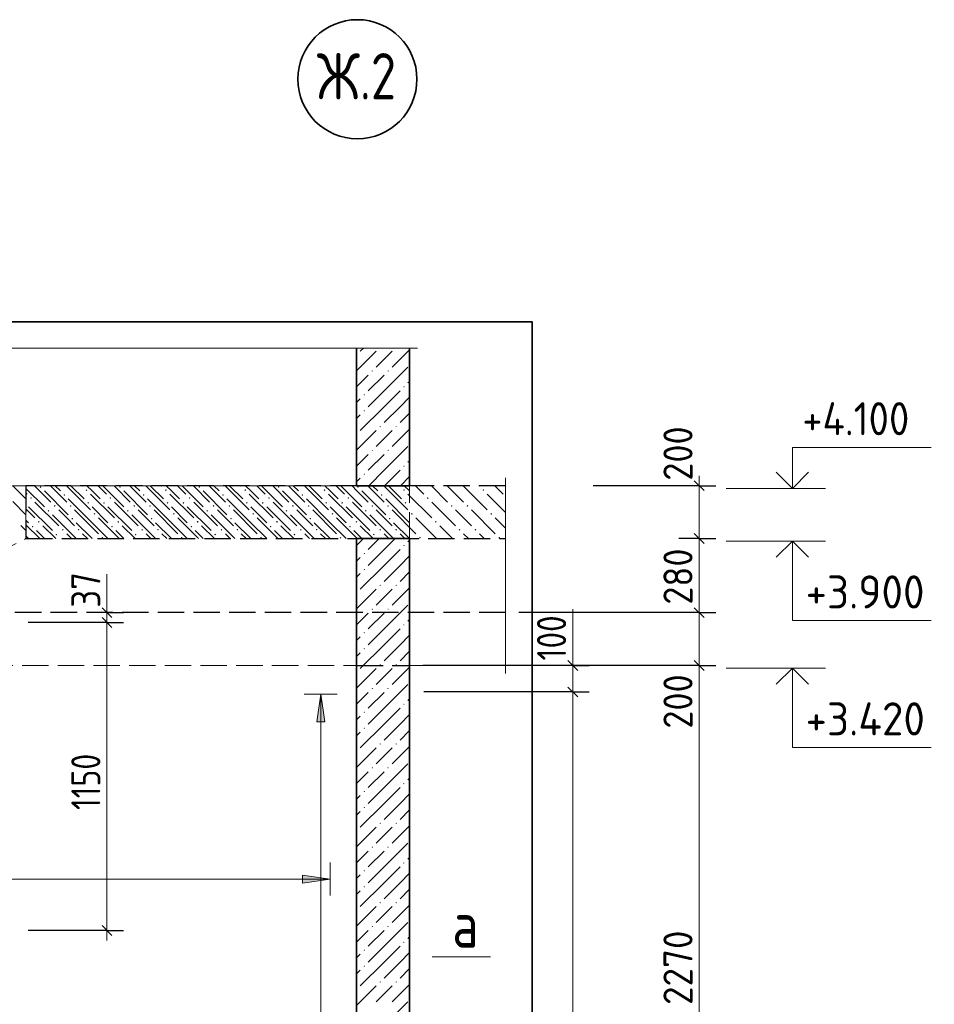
# Model space of a CAD drawing. Header units: millimetres. Extents: x 0 to 50400, y 0 to 35640.
# Tile 5 of 21: x 18783 to 27081, y 10316 to 19252. Entities that reach past the tile are written whole.
import ezdxf

# ---------------------------------------------------------------- set-up
doc = ezdxf.new("R2010")
doc.units = ezdxf.units.MM
doc.linetypes.add('______2', pattern=[324, 240, -84])
doc.linetypes.add('______5', pattern=[1320, 960, -120, 120, -120])
for name, color, linetype, lineweight in [('Standard', 7, 'Continuous', 25), ('Высотные отметки', 7, 'Continuous', 25), ('ЖБ Лестница', 52, 'Continuous', 25), ('ЖБ Перекрытие верхний уровень', 7, 'Continuous', 35), ('ЖБ Стена верхний уровень', 7, 'Continuous', 35), ('Общий02', 7, 'Continuous', 18), ('Позиционная метка линия выноска', 7, 'Continuous', 13), ('Размерная линия_ общее', 7, 'Continuous', 13), ('Сечения символ', 7, 'Continuous', 25)]:
    doc.layers.add(name, color=color, linetype=linetype, lineweight=lineweight)
doc.layers.add('Оси', color=7, linetype='______5', true_color=0x656565)
doc.layers.add('Размерная выноска', color=7, linetype='Continuous')
doc.styles.add('ISOCPEUR', font='txt')

msp = doc.modelspace()

# ---------------------------------------------------------------- hatches: boundary and pattern name
at = {"layer": 'ЖБ Лестница', "linetype": 'Continuous', "lineweight": 18, "transparency": 33554687}
for points in [[(18963.9, 15010.8), (18971.7, 15018.6), (18979.5, 15010.8), (18971.7, 15003)], [(19683.9, 15010.8), (19691.7, 15018.6), (19699.5, 15010.8), (19691.7, 15003)], [(20403.9, 15010.8), (20411.7, 15018.6), (20419.5, 15010.8), (20411.7, 15003)], [(21123.9, 15010.8), (21131.7, 15018.6), (21139.5, 15010.8), (21131.7, 15003)], [(21843.9, 15010.8), (21851.7, 15018.6), (21859.5, 15010.8), (21851.7, 15003)], [(19179.9, 14938.8), (19187.7, 14946.6), (19195.5, 14938.8), (19187.7, 14931)], [(19899.9, 14938.8), (19907.7, 14946.6), (19915.5, 14938.8), (19907.7, 14931)], [(20619.9, 14938.8), (20627.7, 14946.6), (20635.5, 14938.8), (20627.7, 14931)], [(21339.9, 14938.8), (21347.7, 14946.6), (21355.5, 14938.8), (21347.7, 14931)], [(22059.9, 14938.8), (22067.7, 14946.6), (22075.5, 14938.8), (22067.7, 14931)], [(19395.9, 14866.8), (19403.7, 14874.6), (19411.5, 14866.8), (19403.7, 14859)], [(19539.9, 14866.8), (19547.7, 14874.6), (19555.5, 14866.8), (19547.7, 14859)], [(20115.9, 14866.8), (20123.7, 14874.6), (20131.5, 14866.8), (20123.7, 14859)], [(20259.9, 14866.8), (20267.7, 14874.6), (20275.5, 14866.8), (20267.7, 14859)], [(20835.9, 14866.8), (20843.7, 14874.6), (20851.5, 14866.8), (20843.7, 14859)], [(20979.9, 14866.8), (20987.7, 14874.6), (20995.5, 14866.8), (20987.7, 14859)], [(21555.9, 14866.8), (21563.7, 14874.6), (21571.5, 14866.8), (21563.7, 14859)], [(21699.9, 14866.8), (21707.7, 14874.6), (21715.5, 14866.8), (21707.7, 14859)], [(22275.9, 14866.8), (22283.7, 14874.6), (22291.5, 14866.8), (22283.7, 14859)], [(19035.9, 14794.8), (19043.7, 14802.6), (19051.5, 14794.8), (19043.7, 14787)], [(19755.9, 14794.8), (19763.7, 14802.6), (19771.5, 14794.8), (19763.7, 14787)], [(20475.9, 14794.8), (20483.7, 14802.6), (20491.5, 14794.8), (20483.7, 14787)], [(21195.9, 14794.8), (21203.7, 14802.6), (21211.5, 14794.8), (21203.7, 14787)], [(21915.9, 14794.8), (21923.7, 14802.6), (21931.5, 14794.8), (21923.7, 14787)], [(18891.9, 14650.8), (18899.7, 14658.6), (18907.5, 14650.8), (18899.7, 14643)], [(19251.9, 14722.8), (19259.7, 14730.6), (19267.5, 14722.8), (19259.7, 14715)], [(19611.9, 14650.8), (19619.7, 14658.6), (19627.5, 14650.8), (19619.7, 14643)], [(19971.9, 14722.8), (19979.7, 14730.6), (19987.5, 14722.8), (19979.7, 14715)], [(20331.9, 14650.8), (20339.7, 14658.6), (20347.5, 14650.8), (20339.7, 14643)], [(20691.9, 14722.8), (20699.7, 14730.6), (20707.5, 14722.8), (20699.7, 14715)], [(21051.9, 14650.8), (21059.7, 14658.6), (21067.5, 14650.8), (21059.7, 14643)], [(21411.9, 14722.8), (21419.7, 14730.6), (21427.5, 14722.8), (21419.7, 14715)], [(21771.9, 14650.8), (21779.7, 14658.6), (21787.5, 14650.8), (21779.7, 14643)], [(22131.9, 14722.8), (22139.7, 14730.6), (22147.5, 14722.8), (22139.7, 14715)], [(19107.9, 14578.8), (19115.7, 14586.6), (19123.5, 14578.8), (19115.7, 14571)], [(19827.9, 14578.8), (19835.7, 14586.6), (19843.5, 14578.8), (19835.7, 14571)], [(20547.9, 14578.8), (20555.7, 14586.6), (20563.5, 14578.8), (20555.7, 14571)], [(21267.9, 14578.8), (21275.7, 14586.6), (21283.5, 14578.8), (21275.7, 14571)], [(21987.9, 14578.8), (21995.7, 14586.6), (22003.5, 14578.8), (21995.7, 14571)]]:
    msp.add_hatch(color=7, dxfattribs=at).paths.add_polyline_path(points, flags=16)
at = {"layer": 'ЖБ Перекрытие верхний уровень', "linetype": 'Continuous', "lineweight": 18, "transparency": 33554687}
for points in [[(19381.6, 14982.8), (19389.4, 14990.6), (19397.2, 14982.8), (19389.4, 14975)], [(20101.6, 14982.8), (20109.4, 14990.6), (20117.2, 14982.8), (20109.4, 14975)], [(20821.6, 14982.8), (20829.4, 14990.6), (20837.2, 14982.8), (20829.4, 14975)], [(21541.6, 14982.8), (21549.4, 14990.6), (21557.2, 14982.8), (21549.4, 14975)], [(22261.6, 14982.8), (22269.4, 14990.6), (22277.2, 14982.8), (22269.4, 14975)], [(22981.6, 14982.8), (22989.4, 14990.6), (22997.2, 14982.8), (22989.4, 14975)], [(18877.6, 14910.8), (18885.4, 14918.6), (18893.2, 14910.8), (18885.4, 14903)], [(19093.6, 14838.8), (19101.4, 14846.6), (19109.2, 14838.8), (19101.4, 14831)], [(19237.6, 14838.8), (19245.4, 14846.6), (19253.2, 14838.8), (19245.4, 14831)], [(19597.6, 14910.8), (19605.4, 14918.6), (19613.2, 14910.8), (19605.4, 14903)], [(19813.6, 14838.8), (19821.4, 14846.6), (19829.2, 14838.8), (19821.4, 14831)], [(19957.6, 14838.8), (19965.4, 14846.6), (19973.2, 14838.8), (19965.4, 14831)], [(20317.6, 14910.8), (20325.4, 14918.6), (20333.2, 14910.8), (20325.4, 14903)], [(20533.6, 14838.8), (20541.4, 14846.6), (20549.2, 14838.8), (20541.4, 14831)], [(20677.6, 14838.8), (20685.4, 14846.6), (20693.2, 14838.8), (20685.4, 14831)], [(21037.6, 14910.8), (21045.4, 14918.6), (21053.2, 14910.8), (21045.4, 14903)], [(21253.6, 14838.8), (21261.4, 14846.6), (21269.2, 14838.8), (21261.4, 14831)], [(21397.6, 14838.8), (21405.4, 14846.6), (21413.2, 14838.8), (21405.4, 14831)], [(21757.6, 14910.8), (21765.4, 14918.6), (21773.2, 14910.8), (21765.4, 14903)], [(21973.6, 14838.8), (21981.4, 14846.6), (21989.2, 14838.8), (21981.4, 14831)], [(22117.6, 14838.8), (22125.4, 14846.6), (22133.2, 14838.8), (22125.4, 14831)], [(22477.6, 14910.8), (22485.4, 14918.6), (22493.2, 14910.8), (22485.4, 14903)], [(22693.6, 14838.8), (22701.4, 14846.6), (22709.2, 14838.8), (22701.4, 14831)], [(22837.6, 14838.8), (22845.4, 14846.6), (22853.2, 14838.8), (22845.4, 14831)], [(19453.6, 14766.8), (19461.4, 14774.6), (19469.2, 14766.8), (19461.4, 14759)], [(20173.6, 14766.8), (20181.4, 14774.6), (20189.2, 14766.8), (20181.4, 14759)], [(20893.6, 14766.8), (20901.4, 14774.6), (20909.2, 14766.8), (20901.4, 14759)], [(21613.6, 14766.8), (21621.4, 14774.6), (21629.2, 14766.8), (21621.4, 14759)], [(22333.6, 14766.8), (22341.4, 14774.6), (22349.2, 14766.8), (22341.4, 14759)], [(23053.6, 14766.8), (23061.4, 14774.6), (23069.2, 14766.8), (23061.4, 14759)], [(18949.6, 14694.8), (18957.4, 14702.6), (18965.2, 14694.8), (18957.4, 14687)], [(19669.6, 14694.8), (19677.4, 14702.6), (19685.2, 14694.8), (19677.4, 14687)], [(20389.6, 14694.8), (20397.4, 14702.6), (20405.2, 14694.8), (20397.4, 14687)], [(21109.6, 14694.8), (21117.4, 14702.6), (21125.2, 14694.8), (21117.4, 14687)], [(21829.6, 14694.8), (21837.4, 14702.6), (21839.6, 14700.4), (21839.6, 14689.3), (21837.4, 14687)], [(21839.6, 14700.4), (21845.2, 14694.8), (21839.6, 14689.3)], [(22549.6, 14694.8), (22557.4, 14702.6), (22565.2, 14694.8), (22557.4, 14687)], [(19165.6, 14622.8), (19173.4, 14630.6), (19181.2, 14622.8), (19173.4, 14615)], [(19309.6, 14622.8), (19317.4, 14630.6), (19325.2, 14622.8), (19317.4, 14615)], [(19885.6, 14622.8), (19893.4, 14630.6), (19901.2, 14622.8), (19893.4, 14615)], [(20029.6, 14622.8), (20037.4, 14630.6), (20045.2, 14622.8), (20037.4, 14615)], [(20605.6, 14622.8), (20613.4, 14630.6), (20621.2, 14622.8), (20613.4, 14615)], [(20749.6, 14622.8), (20757.4, 14630.6), (20765.2, 14622.8), (20757.4, 14615)], [(21325.6, 14622.8), (21333.4, 14630.6), (21341.2, 14622.8), (21333.4, 14615)], [(21469.6, 14622.8), (21477.4, 14630.6), (21485.2, 14622.8), (21477.4, 14615)], [(22045.6, 14622.8), (22053.4, 14630.6), (22061.2, 14622.8), (22053.4, 14615)], [(22189.6, 14622.8), (22197.4, 14630.6), (22205.2, 14622.8), (22197.4, 14615)], [(22765.6, 14622.8), (22773.4, 14630.6), (22781.2, 14622.8), (22773.4, 14615)], [(22909.6, 14622.8), (22917.4, 14630.6), (22925.2, 14622.8), (22917.4, 14615)], [(19525.6, 14550.8), (19533.4, 14558.6), (19541.2, 14550.8), (19533.4, 14543)], [(20245.6, 14550.8), (20253.4, 14558.6), (20261.2, 14550.8), (20253.4, 14543)], [(20965.6, 14550.8), (20973.4, 14558.6), (20981.2, 14550.8), (20973.4, 14543)], [(21685.6, 14550.8), (21693.4, 14558.6), (21701.2, 14550.8), (21693.4, 14543)], [(22405.6, 14550.8), (22413.4, 14558.6), (22421.2, 14550.8), (22413.4, 14543)], [(23125.6, 14550.8), (23133.4, 14558.6), (23141.2, 14550.8), (23133.4, 14543)]]:
    msp.add_hatch(color=7, dxfattribs=at).paths.add_polyline_path(points, flags=16)
at = {"layer": 'ЖБ Стена верхний уровень', "linetype": 'Continuous', "lineweight": 18, "transparency": 33554687}
for points in [[(21839.6, 16210.6), (21843.4, 16206.8), (21839.6, 16203.1)], [(21975.4, 16062.8), (21981.4, 16068.8), (21987.4, 16062.8), (21981.4, 16056.8)], [(22119.4, 16062.8), (22125.4, 16068.8), (22131.4, 16062.8), (22125.4, 16056.8)], [(22263.4, 15918.8), (22269.4, 15924.8), (22275.4, 15918.8), (22269.4, 15912.8)], [(21903.4, 15846.8), (21909.4, 15852.8), (21915.4, 15846.8), (21909.4, 15840.8)], [(21903.4, 15702.8), (21909.4, 15708.8), (21915.4, 15702.8), (21909.4, 15696.8)], [(22047.4, 15558.8), (22053.4, 15564.8), (22059.4, 15558.8), (22053.4, 15552.8)], [(22191.4, 15558.8), (22197.4, 15564.8), (22203.4, 15558.8), (22197.4, 15552.8)], [(21839.6, 15490.6), (21843.4, 15486.8), (21839.6, 15483.1)], [(21975.4, 15342.8), (21981.4, 15348.8), (21987.4, 15342.8), (21981.4, 15336.8)], [(22119.4, 15342.8), (22125.4, 15348.8), (22131.4, 15342.8), (22125.4, 15336.8)], [(22263.4, 15198.8), (22269.4, 15204.8), (22275.4, 15198.8), (22269.4, 15192.8)], [(21903.4, 15126.8), (21909.4, 15132.8), (21915.4, 15126.8), (21909.4, 15120.8)], [(22263.4, 14478.8), (22269.4, 14484.8), (22275.4, 14478.8), (22269.4, 14472.8)], [(21903.4, 14406.8), (21909.4, 14412.8), (21915.4, 14406.8), (21909.4, 14400.8)], [(21903.4, 14262.8), (21909.4, 14268.8), (21915.4, 14262.8), (21909.4, 14256.8)], [(22047.4, 14118.8), (22053.4, 14124.8), (22059.4, 14118.8), (22053.4, 14112.8)], [(22191.4, 14118.8), (22197.4, 14124.8), (22203.4, 14118.8), (22197.4, 14112.8)], [(21839.6, 14050.6), (21843.4, 14046.8), (21839.6, 14043.1)], [(21975.4, 13902.8), (21981.4, 13908.8), (21987.4, 13902.8), (21981.4, 13896.8)], [(22119.4, 13902.8), (22125.4, 13908.8), (22131.4, 13902.8), (22125.4, 13896.8)], [(22263.4, 13758.8), (22269.4, 13764.8), (22275.4, 13758.8), (22269.4, 13752.8)], [(21903.4, 13686.8), (21909.4, 13692.8), (21915.4, 13686.8), (21909.4, 13680.8)], [(21903.4, 13542.8), (21909.4, 13548.8), (21915.4, 13542.8), (21909.4, 13536.8)], [(22047.4, 13398.8), (22053.4, 13404.8), (22059.4, 13398.8), (22053.4, 13392.8)], [(22191.4, 13398.8), (22197.4, 13404.8), (22203.4, 13398.8), (22197.4, 13392.8)], [(21839.6, 13330.6), (21843.4, 13326.8), (21839.6, 13323.1)], [(21975.4, 13182.8), (21981.4, 13188.8), (21987.4, 13182.8), (21981.4, 13176.8)], [(22119.4, 13182.8), (22125.4, 13188.8), (22131.4, 13182.8), (22125.4, 13176.8)], [(21903.4, 12966.8), (21909.4, 12972.8), (21915.4, 12966.8), (21909.4, 12960.8)], [(22263.4, 13038.8), (22269.4, 13044.8), (22275.4, 13038.8), (22269.4, 13032.8)], [(21903.4, 12822.8), (21909.4, 12828.8), (21915.4, 12822.8), (21909.4, 12816.8)], [(21839.6, 12610.6), (21843.4, 12606.8), (21839.6, 12603.1)], [(22047.4, 12678.8), (22053.4, 12684.8), (22059.4, 12678.8), (22053.4, 12672.8)], [(22191.4, 12678.8), (22197.4, 12684.8), (22203.4, 12678.8), (22197.4, 12672.8)], [(21975.4, 12462.8), (21981.4, 12468.8), (21987.4, 12462.8), (21981.4, 12456.8)], [(22119.4, 12462.8), (22125.4, 12468.8), (22131.4, 12462.8), (22125.4, 12456.8)], [(21903.4, 12246.8), (21909.4, 12252.8), (21915.4, 12246.8), (21909.4, 12240.8)], [(22263.4, 12318.8), (22269.4, 12324.8), (22275.4, 12318.8), (22269.4, 12312.8)], [(21903.4, 12102.8), (21909.4, 12108.8), (21915.4, 12102.8), (21909.4, 12096.8)], [(21839.6, 11890.6), (21843.4, 11886.8), (21839.6, 11883.1)], [(22047.4, 11958.8), (22053.4, 11964.8), (22059.4, 11958.8), (22053.4, 11952.8)], [(22191.4, 11958.8), (22197.4, 11964.8), (22203.4, 11958.8), (22197.4, 11952.8)], [(21975.4, 11742.8), (21981.4, 11748.8), (21987.4, 11742.8), (21981.4, 11736.8)], [(22119.4, 11742.8), (22125.4, 11748.8), (22131.4, 11742.8), (22125.4, 11736.8)], [(21903.4, 11526.8), (21909.4, 11532.8), (21915.4, 11526.8), (21909.4, 11520.8)], [(22263.4, 11598.8), (22269.4, 11604.8), (22275.4, 11598.8), (22269.4, 11592.8)], [(21903.4, 11382.8), (21909.4, 11388.8), (21915.4, 11382.8), (21909.4, 11376.8)], [(21839.6, 11170.6), (21843.4, 11166.8), (21839.6, 11163.1)], [(22047.4, 11238.8), (22053.4, 11244.8), (22059.4, 11238.8), (22053.4, 11232.8)], [(22191.4, 11238.8), (22197.4, 11244.8), (22203.4, 11238.8), (22197.4, 11232.8)], [(21975.4, 11022.8), (21981.4, 11028.8), (21987.4, 11022.8), (21981.4, 11016.8)], [(22119.4, 11022.8), (22125.4, 11028.8), (22131.4, 11022.8), (22125.4, 11016.8)], [(21903.4, 10806.8), (21909.4, 10812.8), (21915.4, 10806.8), (21909.4, 10800.8)], [(22263.4, 10878.8), (22269.4, 10884.8), (22275.4, 10878.8), (22269.4, 10872.8)], [(21903.4, 10662.8), (21909.4, 10668.8), (21915.4, 10662.8), (21909.4, 10656.8)], [(22047.4, 10518.8), (22053.4, 10524.8), (22059.4, 10518.8), (22053.4, 10512.8)], [(22191.4, 10518.8), (22197.4, 10524.8), (22203.4, 10518.8), (22197.4, 10512.8)], [(21839.6, 10450.6), (21843.4, 10446.8), (21839.6, 10443.1)]]:
    msp.add_hatch(color=7, dxfattribs=at).paths.add_polyline_path(points, flags=16)
at = {"layer": 'Общий02', "linetype": 'Continuous', "lineweight": 13, "transparency": 33554687}
for points in [[(21478.5, 12879.6), (21514.5, 13131.6), (21550.5, 12879.6)], [(21347.7, 11488.3), (21599.6, 11452.3), (21347.7, 11416.3)]]:
    msp.add_hatch(color=7, dxfattribs=at).paths.add_polyline_path(points, flags=16)

# ---------------------------------------------------------------- linework, layer by layer
at = {"layer": 'Standard', "color": 7, "linetype": 'Continuous', "lineweight": 25, "transparency": 33554687}
for p, q in [((23755.6, 13435.8), (23845.6, 13345.8)), ((23755.6, 13195.8), (23845.6, 13105.8))]:
    msp.add_line(p, q, dxfattribs=at)
at = {"layer": 'Standard', "color": 7, "linetype": 'Continuous', "lineweight": 13, "transparency": 33554687}
for p, q in [((23800.6, 13390.8), (23800.6, 13480.8)), ((23800.6, 13150.8), (23800.6, 4990.8))]:
    msp.add_line(p, q, dxfattribs=at)
at = {"layer": 'Standard', "color": 7, "linetype": 'Continuous', "lineweight": -3, "transparency": 33554687}
for p, q in [((23800.6, 13390.8), (23650.6, 13390.8)), ((23800.6, 13390.8), (23950.6, 13390.8)), ((23800.6, 13150.8), (23650.6, 13150.8)), ((23800.6, 13150.8), (23950.6, 13150.8))]:
    msp.add_line(p, q, dxfattribs=at)
at = {"layer": 'Standard', "color": 254, "linetype": 'Continuous', "lineweight": 35, "true_color": 0xc4c4ff, "transparency": 33554687}
msp.add_lwpolyline([(4927.3, 3618.4), (23431.3, 3618.4), (23431.3, 16510.5), (4927.3, 16510.5), (4927.3, 3618.4)], dxfattribs=at)
at = {"layer": 'Standard', "color": 7, "linetype": 'Continuous', "lineweight": -3, "transparency": 33554687}
for points in [[(23800.6, 13390.8), (23780.2, 13390.8), (23780.2, 13390.8), (23780.2, 13390.8), (23780.2, 13390.8), (22439.6, 13390.8)], [(23800.6, 13150.8), (23780.2, 13150.8), (23780.2, 13150.8), (23780.2, 13150.8), (23780.2, 13150.8), (22450.4, 13150.8)]]:
    msp.add_lwpolyline(points, dxfattribs=at)
at = {"layer": 'Standard', "color": 7, "linetype": 'Continuous', "lineweight": 13, "transparency": 33554687}
msp.add_lwpolyline([(23800.6, 13390.8), (23800.6, 13343.1), (23800.6, 13343.1), (23800.6, 13150.8)], dxfattribs=at)
at = {"layer": 'Высотные отметки', "color": 7, "linetype": 'Continuous', "lineweight": 35, "transparency": 33554687}
for p, q in [((25793.3, 14998.8), (25647.9, 15144.2)), ((25793.3, 14998.8), (25647.9, 15144.2)), ((25793.3, 14998.8), (25938.7, 15144.2)), ((25793.3, 14998.8), (25938.7, 15144.2)), ((25793.3, 14518.8), (25647.9, 14373.4)), ((25793.3, 14518.8), (25647.9, 14373.4)), ((25793.3, 14518.8), (25938.7, 14373.4)), ((25793.3, 14518.8), (25938.7, 14373.4)), ((25793.3, 13366.7), (25647.9, 13221.3)), ((25793.3, 13366.7), (25647.9, 13221.3)), ((25793.3, 13366.7), (25938.7, 13221.3)), ((25793.3, 13366.7), (25938.7, 13221.3))]:
    msp.add_line(p, q, dxfattribs=at)
at = {"layer": 'Высотные отметки', "color": 7, "linetype": 'Continuous', "lineweight": 13, "transparency": 33554687}
for p, q in [((25193.3, 14998.8), (26093.3, 14998.8)), ((25193.3, 14998.8), (26093.3, 14998.8)), ((25193.3, 14518.8), (26093.3, 14518.8)), ((25193.3, 14518.8), (26093.3, 14518.8)), ((25193.3, 13366.7), (26093.3, 13366.7)), ((25193.3, 13366.7), (26093.3, 13366.7))]:
    msp.add_line(p, q, dxfattribs=at)
for points in [[(25793.3, 14998.8), (25793.3, 15370.9), (27053.3, 15370.9)], [(25793.3, 14998.8), (25793.3, 15370.9), (27053.3, 15370.9)], [(25793.3, 14518.8), (25793.3, 13798.8), (27053.3, 13798.8)], [(25793.3, 14518.8), (25793.3, 13798.8), (27053.3, 13798.8)], [(25793.3, 13366.7), (25793.3, 12646.7), (27053.3, 12646.7)], [(25793.3, 13366.7), (25793.3, 12646.7), (27053.3, 12646.7)]]:
    msp.add_lwpolyline(points, dxfattribs=at)
at = {"layer": 'ЖБ Лестница', "color": 7, "linetype": '______2', "lineweight": 13, "transparency": 33554687}
for p, q in [((18839.6, 15022.8), (18359.6, 15022.8)), ((18839.6, 15022.8), (18839.6, 14542.8)), ((22319.6, 15022.8), (18839.6, 15022.8)), ((18839.6, 14542.8), (18839.6, 15022.8)), ((22319.6, 14542.8), (22319.6, 15022.8)), ((13319.6, 11782.8), (18839.6, 14542.8)), ((18839.6, 14542.8), (22319.6, 14542.8))]:
    msp.add_line(p, q, dxfattribs=at)
at = {"layer": 'ЖБ Лестница', "color": 9, "linetype": 'Continuous', "lineweight": 18, "true_color": 0xc7c7c7, "transparency": 33554687}
for p, q in [((18719.7, 15022.8), (18839.6, 14902.8)), ((19103.7, 15022.8), (19151.7, 14974.8)), ((19247.7, 15022.8), (19367.7, 14902.8)), ((19439.6, 14974.8), (19391.7, 15022.8)), ((19535.7, 15022.8), (19727.7, 14830.8)), ((19823.7, 15022.8), (19871.7, 14974.8)), ((19967.7, 15022.8), (20087.7, 14902.8)), ((20159.6, 14974.8), (20111.7, 15022.8)), ((20255.7, 15022.8), (20447.7, 14830.8)), ((20543.7, 15022.8), (20591.7, 14974.8)), ((20687.7, 15022.8), (20807.7, 14902.8)), ((20879.6, 14974.8), (20831.7, 15022.8)), ((20975.7, 15022.8), (21167.7, 14830.8)), ((21263.7, 15022.8), (21311.7, 14974.8)), ((21407.7, 15022.8), (21527.7, 14902.8)), ((21599.6, 14974.8), (21551.7, 15022.8)), ((21695.7, 15022.8), (21887.7, 14830.8)), ((21983.7, 15022.8), (22031.7, 14974.8)), ((22127.7, 15022.8), (22247.7, 14902.8)), ((22319.6, 14974.8), (22271.7, 15022.8)), ((18839.6, 14998.8), (19007.7, 14830.8)), ((19007.7, 14974.8), (19223.6, 14758.8)), ((19511.7, 14902.8), (19439.6, 14974.8)), ((19727.7, 14974.8), (19943.6, 14758.8)), ((20231.7, 14902.8), (20159.6, 14974.8)), ((20447.7, 14974.8), (20663.6, 14758.8)), ((20951.7, 14902.8), (20879.6, 14974.8)), ((21167.7, 14974.8), (21383.6, 14758.8)), ((21671.7, 14902.8), (21599.6, 14974.8)), ((21887.7, 14974.8), (22103.6, 14758.8)), ((22319.6, 14974.8), (22319.6, 14974.8)), ((18839.6, 14758.8), (18719.6, 14878.8)), ((19439.6, 14686.8), (19223.6, 14902.8)), ((20159.6, 14686.8), (19943.6, 14902.8)), ((20879.6, 14686.8), (20663.6, 14902.8)), ((21599.6, 14686.8), (21383.6, 14902.8)), ((22319.6, 14686.8), (22103.6, 14902.8)), ((18863.6, 14830.8), (19079.6, 14614.8)), ((19295.6, 14542.8), (19079.6, 14758.8)), ((19439.6, 14830.8), (19583.6, 14686.8)), ((19583.6, 14830.8), (19799.6, 14614.8)), ((20015.6, 14542.8), (19799.6, 14758.8)), ((20159.6, 14830.8), (20303.6, 14686.8)), ((20303.6, 14830.8), (20519.6, 14614.8)), ((20735.6, 14542.8), (20519.6, 14758.8)), ((20879.6, 14830.8), (21023.6, 14686.8)), ((21023.6, 14830.8), (21239.6, 14614.8)), ((21455.6, 14542.8), (21239.6, 14758.8)), ((21599.6, 14830.8), (21743.6, 14686.8)), ((21743.6, 14830.8), (21959.6, 14614.8)), ((22175.6, 14542.8), (21959.6, 14758.8)), ((22319.6, 14830.8), (22319.6, 14830.8)), ((18791.7, 14662.8), (18839.6, 14614.8)), ((18839.6, 14710.8), (18863.6, 14686.8)), ((19295.6, 14686.8), (19439.6, 14542.8)), ((19439.6, 14686.8), (19583.6, 14542.8)), ((20015.6, 14686.8), (20159.6, 14542.8)), ((20159.6, 14686.8), (20303.6, 14542.8)), ((20735.6, 14686.8), (20879.6, 14542.8)), ((20879.6, 14686.8), (21023.6, 14542.8)), ((21455.6, 14686.8), (21599.6, 14542.8)), ((21599.6, 14686.8), (21743.6, 14542.8)), ((22319.6, 14686.8), (22319.6, 14686.8)), ((18839.6, 14566.8), (18863.6, 14542.8)), ((19007.7, 14542.8), (18935.6, 14614.8)), ((19727.7, 14542.8), (19655.6, 14614.8)), ((20447.7, 14542.8), (20375.6, 14614.8)), ((21167.7, 14542.8), (21095.6, 14614.8)), ((21887.7, 14542.8), (21815.6, 14614.8))]:
    msp.add_line(p, q, dxfattribs=at)
msp.add_lwpolyline([(22175.6, 14686.8), (22319.6, 14542.8), (22319.6, 14542.8)], dxfattribs=at)
at = {"layer": 'ЖБ Перекрытие верхний уровень', "color": 7, "linetype": '______2', "lineweight": 25, "transparency": 33554687}
for p, q in [((18839.6, 15022.8), (18839.6, 14542.8)), ((21839.6, 15022.8), (18839.6, 15022.8)), ((23191.3, 15022.8), (21839.6, 15022.8)), ((18839.6, 14542.8), (21839.6, 14542.8)), ((21839.6, 14542.8), (23191.3, 14542.8))]:
    msp.add_line(p, q, dxfattribs=at)
at = {"layer": 'ЖБ Перекрытие верхний уровень', "color": 9, "linetype": 'Continuous', "lineweight": 18, "true_color": 0xc7c7c7, "transparency": 33554687}
for p, q in [((18921.4, 15018.8), (19065.4, 14874.8)), ((19065.4, 15018.8), (19061.4, 15022.8)), ((19065.4, 15018.8), (19209.4, 14874.8)), ((19205.4, 15022.8), (19209.4, 15018.8)), ((19209.4, 15018.8), (19425.4, 14802.8)), ((19349.4, 15022.8), (19353.4, 15018.8)), ((19497.4, 15018.8), (19493.4, 15022.8)), ((19569.4, 14946.8), (19497.4, 15018.8)), ((19641.4, 15018.8), (19785.4, 14874.8)), ((19785.4, 15018.8), (19781.4, 15022.8)), ((19785.4, 15018.8), (19929.4, 14874.8)), ((19925.4, 15022.8), (19929.4, 15018.8)), ((19929.4, 15018.8), (20145.4, 14802.8)), ((20069.4, 15022.8), (20073.4, 15018.8)), ((20217.4, 15018.8), (20213.4, 15022.8)), ((20289.4, 14946.8), (20217.4, 15018.8)), ((20361.4, 15018.8), (20505.4, 14874.8)), ((20505.4, 15018.8), (20501.4, 15022.8)), ((20505.4, 15018.8), (20649.4, 14874.8)), ((20645.4, 15022.8), (20649.4, 15018.8)), ((20649.4, 15018.8), (20865.4, 14802.8)), ((20789.4, 15022.8), (20793.4, 15018.8)), ((20937.4, 15018.8), (20933.4, 15022.8)), ((21009.4, 14946.8), (20937.4, 15018.8)), ((21081.4, 15018.8), (21225.4, 14874.8)), ((21225.4, 15018.8), (21221.4, 15022.8)), ((21225.4, 15018.8), (21369.4, 14874.8)), ((21365.4, 15022.8), (21369.4, 15018.8)), ((21369.4, 15018.8), (21585.4, 14802.8)), ((21509.4, 15022.8), (21513.4, 15018.8)), ((21657.4, 15018.8), (21653.4, 15022.8)), ((21729.4, 14946.8), (21657.4, 15018.8)), ((21801.4, 15018.8), (21839.6, 14980.6)), ((21945.4, 15018.8), (21941.4, 15022.8)), ((21945.4, 15018.8), (22089.4, 14874.8)), ((22085.4, 15022.8), (22089.4, 15018.8)), ((22089.4, 15018.8), (22305.4, 14802.8)), ((22229.4, 15022.8), (22233.4, 15018.8)), ((22377.4, 15018.8), (22373.4, 15022.8)), ((22449.4, 14946.8), (22377.4, 15018.8)), ((22521.4, 15018.8), (22665.4, 14874.8)), ((22665.4, 15018.8), (22661.4, 15022.8)), ((22665.4, 15018.8), (22809.4, 14874.8)), ((22805.4, 15022.8), (22809.4, 15018.8)), ((22809.4, 15018.8), (23025.4, 14802.8)), ((22949.4, 15022.8), (22953.4, 15018.8)), ((23097.4, 15018.8), (23093.4, 15022.8)), ((23169.4, 14946.8), (23097.4, 15018.8)), ((18849.4, 14946.8), (18839.6, 14956.6)), ((19425.4, 14946.8), (19641.4, 14730.8)), ((20145.4, 14946.8), (20361.4, 14730.8)), ((20865.4, 14946.8), (21081.4, 14730.8)), ((21585.4, 14946.8), (21801.4, 14730.8)), ((21839.6, 14980.6), (21945.4, 14874.8)), ((22305.4, 14946.8), (22521.4, 14730.8)), ((23025.4, 14946.8), (23191.3, 14780.9)), ((18921.4, 14874.8), (19137.4, 14658.8)), ((19641.4, 14874.8), (19857.4, 14658.8)), ((20361.4, 14874.8), (20577.4, 14658.8)), ((21081.4, 14874.8), (21297.4, 14658.8)), ((21801.4, 14874.8), (21839.6, 14836.6)), ((21839.6, 14836.6), (22017.4, 14658.8)), ((22521.4, 14874.8), (22737.4, 14658.8)), ((18839.6, 14812.6), (18921.4, 14730.8)), ((19209.4, 14730.8), (19137.4, 14802.8)), ((19281.4, 14802.8), (19497.4, 14586.8)), ((19929.4, 14730.8), (19857.4, 14802.8)), ((20001.4, 14802.8), (20217.4, 14586.8)), ((20649.4, 14730.8), (20577.4, 14802.8)), ((20721.4, 14802.8), (20937.4, 14586.8)), ((21369.4, 14730.8), (21297.4, 14802.8)), ((21441.4, 14802.8), (21657.4, 14586.8)), ((22089.4, 14730.8), (22017.4, 14802.8)), ((22161.4, 14802.8), (22377.4, 14586.8)), ((22809.4, 14730.8), (22737.4, 14802.8)), ((22881.4, 14802.8), (23097.4, 14586.8)), ((18839.6, 14668.6), (18965.4, 14542.8)), ((19109.4, 14542.8), (18993.4, 14658.8)), ((19281.4, 14658.8), (19209.4, 14730.8)), ((19497.4, 14730.8), (19685.4, 14542.8)), ((19829.4, 14542.8), (19713.4, 14658.8)), ((20001.4, 14658.8), (19929.4, 14730.8)), ((20217.4, 14730.8), (20405.4, 14542.8)), ((20549.4, 14542.8), (20433.4, 14658.8)), ((20721.4, 14658.8), (20649.4, 14730.8)), ((20937.4, 14730.8), (21125.4, 14542.8)), ((21269.4, 14542.8), (21153.4, 14658.8)), ((21441.4, 14658.8), (21369.4, 14730.8)), ((21657.4, 14730.8), (21839.6, 14548.6)), ((21989.4, 14542.8), (21873.4, 14658.8)), ((22161.4, 14658.8), (22089.4, 14730.8)), ((22377.4, 14730.8), (22565.4, 14542.8)), ((22709.4, 14542.8), (22593.4, 14658.8)), ((22881.4, 14658.8), (22809.4, 14730.8)), ((23097.4, 14730.8), (23191.3, 14636.9)), ((19209.4, 14586.8), (19253.4, 14542.8)), ((19353.4, 14586.8), (19397.4, 14542.8)), ((19929.4, 14586.8), (19973.4, 14542.8)), ((20073.4, 14586.8), (20117.4, 14542.8)), ((20649.4, 14586.8), (20693.4, 14542.8)), ((20793.4, 14586.8), (20837.4, 14542.8)), ((21369.4, 14586.8), (21413.4, 14542.8)), ((21513.4, 14586.8), (21557.4, 14542.8)), ((22089.4, 14586.8), (22133.4, 14542.8)), ((22233.4, 14586.8), (22277.4, 14542.8)), ((22809.4, 14586.8), (22853.4, 14542.8)), ((22953.4, 14586.8), (22997.4, 14542.8)), ((21839.6, 14548.6), (21845.4, 14542.8))]:
    msp.add_line(p, q, dxfattribs=at)
at = {"layer": 'ЖБ Перекрытие верхний уровень', "color": 253, "linetype": '______2', "lineweight": -3, "true_color": 0xababab, "transparency": 33554687}
for p, q in [((23191.3, 13870.8), (6119.7, 13870.8)), ((21839.6, 13390.8), (22319.6, 13390.8))]:
    msp.add_line(p, q, dxfattribs=at)
at = {"layer": 'ЖБ Перекрытие верхний уровень', "color": 7, "linetype": '______2', "lineweight": 18, "transparency": 33554687}
for p, q in [((16535.6, 13390.8), (21839.6, 13390.8)), ((22319.6, 13390.8), (23191.3, 13390.8))]:
    msp.add_line(p, q, dxfattribs=at)
at = {"layer": 'ЖБ Стена верхний уровень', "color": 7, "linetype": 'Continuous', "lineweight": 35, "transparency": 33554687}
for p, q in [((21839.6, 16270.5), (21839.6, 15022.8)), ((22319.6, 15022.8), (22319.6, 16270.5)), ((21839.6, 15022.8), (22319.6, 15022.8)), ((21839.6, 14542.8), (21839.6, 7942.8)), ((22319.6, 14542.8), (21839.6, 14542.8)), ((22319.6, 7942.8), (22319.6, 14542.8))]:
    msp.add_line(p, q, dxfattribs=at)
at = {"layer": 'ЖБ Стена верхний уровень', "color": 251, "linetype": 'Continuous', "lineweight": 18, "true_color": 0x494949, "transparency": 33554687}
for p, q in [((21901, 16270.5), (21873.4, 16242.8)), ((22017.4, 16242.8), (21839.6, 16065.1)), ((22089.4, 16170.8), (22161.4, 16242.8)), ((22319.6, 16257.1), (22161.4, 16098.8)), ((22017.4, 16098.8), (22089.4, 16170.8)), ((22089.4, 15882.8), (22305.4, 16098.8)), ((21945.4, 16026.8), (21839.6, 15921.1)), ((22089.4, 16026.8), (21945.4, 15882.8)), ((22319.6, 15969.1), (22305.4, 15954.8)), ((22089.4, 15882.8), (21945.4, 15738.8)), ((22233.4, 15882.8), (22089.4, 15738.8)), ((22233.4, 15738.8), (22319.6, 15825.1)), ((21839.6, 15777.1), (21873.4, 15810.8)), ((22089.4, 15738.8), (21873.4, 15522.8)), ((22233.4, 15738.8), (22089.4, 15594.8)), ((21873.4, 15666.8), (21839.6, 15633.1)), ((22319.6, 15681.1), (22233.4, 15594.8)), ((22017.4, 15522.8), (21839.6, 15345.1)), ((22089.4, 15450.8), (22161.4, 15522.8)), ((22319.6, 15537.1), (22161.4, 15378.8)), ((22017.4, 15378.8), (22089.4, 15450.8)), ((22089.4, 15162.8), (22305.4, 15378.8)), ((21945.4, 15306.8), (21839.6, 15201.1)), ((22089.4, 15306.8), (21945.4, 15162.8)), ((22319.6, 15249.1), (22305.4, 15234.8)), ((22089.4, 15162.8), (21949.4, 15022.8)), ((22233.4, 15162.8), (22093.4, 15022.8)), ((22237.4, 15022.8), (22319.6, 15105.1)), ((21839.6, 15057.1), (21873.4, 15090.8)), ((21901.4, 14542.8), (21839.6, 14481.1)), ((22045.4, 14542.8), (21945.4, 14442.8)), ((22089.4, 14442.8), (22189.4, 14542.8)), ((22319.6, 14529.1), (22305.4, 14514.8)), ((22089.4, 14442.8), (21945.4, 14298.8)), ((22233.4, 14442.8), (22089.4, 14298.8)), ((21839.6, 14337.1), (21873.4, 14370.8)), ((22089.4, 14298.8), (21873.4, 14082.8)), ((22233.4, 14298.8), (22089.4, 14154.8)), ((22233.4, 14298.8), (22319.6, 14385.1)), ((21873.4, 14226.8), (21839.6, 14193.1)), ((22319.6, 14241.1), (22233.4, 14154.8)), ((22017.4, 14082.8), (21839.6, 13905.1)), ((22089.4, 14010.8), (22161.4, 14082.8)), ((22319.6, 14097.1), (22161.4, 13938.8)), ((22017.4, 13938.8), (22089.4, 14010.8)), ((21945.4, 13866.8), (21839.6, 13761.1)), ((22089.4, 13866.8), (21945.4, 13722.8)), ((22089.4, 13722.8), (22305.4, 13938.8)), ((22319.6, 13809.1), (22305.4, 13794.8)), ((22089.4, 13722.8), (21945.4, 13578.8)), ((22233.4, 13722.8), (22089.4, 13578.8)), ((21839.6, 13617.1), (21873.4, 13650.8)), ((22233.4, 13578.8), (22319.6, 13665.1)), ((21873.4, 13506.8), (21839.6, 13473.1)), ((22089.4, 13578.8), (21873.4, 13362.8)), ((22233.4, 13578.8), (22089.4, 13434.8)), ((22319.6, 13521.1), (22233.4, 13434.8)), ((22017.4, 13362.8), (21839.6, 13185.1)), ((22089.4, 13290.8), (22161.4, 13362.8)), ((22319.6, 13377.1), (22161.4, 13218.8)), ((22017.4, 13218.8), (22089.4, 13290.8)), ((21945.4, 13146.8), (21839.6, 13041.1)), ((22089.4, 13146.8), (21945.4, 13002.8)), ((22089.4, 13002.8), (22305.4, 13218.8)), ((22319.6, 13089.1), (22305.4, 13074.8)), ((22089.4, 13002.8), (21945.4, 12858.8)), ((22233.4, 13002.8), (22089.4, 12858.8)), ((21839.6, 12897.1), (21873.4, 12930.8)), ((22233.4, 12858.8), (22319.6, 12945.1)), ((21873.4, 12786.8), (21839.6, 12753.1)), ((22089.4, 12858.8), (21873.4, 12642.8)), ((22233.4, 12858.8), (22089.4, 12714.8)), ((22319.6, 12801.1), (22233.4, 12714.8)), ((22017.4, 12642.8), (21839.6, 12465.1)), ((22089.4, 12570.8), (22161.4, 12642.8)), ((22319.6, 12657.1), (22161.4, 12498.8)), ((22017.4, 12498.8), (22089.4, 12570.8)), ((21945.4, 12426.8), (21839.6, 12321.1)), ((22089.4, 12426.8), (21945.4, 12282.8)), ((22089.4, 12282.8), (22305.4, 12498.8)), ((22319.6, 12369.1), (22305.4, 12354.8)), ((22089.4, 12282.8), (21945.4, 12138.8)), ((22233.4, 12282.8), (22089.4, 12138.8)), ((21839.6, 12177.1), (21873.4, 12210.8)), ((22233.4, 12138.8), (22319.6, 12225.1)), ((21873.4, 12066.8), (21839.6, 12033.1)), ((22089.4, 12138.8), (21873.4, 11922.8)), ((22233.4, 12138.8), (22089.4, 11994.8)), ((22319.6, 12081.1), (22233.4, 11994.8)), ((22017.4, 11922.8), (21839.6, 11745.1)), ((22089.4, 11850.8), (22161.4, 11922.8)), ((22319.6, 11937.1), (22161.4, 11778.8)), ((22017.4, 11778.8), (22089.4, 11850.8)), ((21945.4, 11706.8), (21839.6, 11601.1)), ((22089.4, 11706.8), (21945.4, 11562.8)), ((22089.4, 11562.8), (22305.4, 11778.8)), ((22319.6, 11649.1), (22305.4, 11634.8)), ((22089.4, 11562.8), (21945.4, 11418.8)), ((22233.4, 11562.8), (22089.4, 11418.8)), ((21839.6, 11457.1), (21873.4, 11490.8)), ((22233.4, 11418.8), (22319.6, 11505.1)), ((22089.4, 11418.8), (21873.4, 11202.8)), ((22233.4, 11418.8), (22089.4, 11274.8)), ((22319.6, 11361.1), (22233.4, 11274.8)), ((21873.4, 11346.8), (21839.6, 11313.1)), ((22017.4, 11202.8), (21839.6, 11025.1)), ((22089.4, 11130.8), (22161.4, 11202.8)), ((22319.6, 11217.1), (22161.4, 11058.8)), ((22017.4, 11058.8), (22089.4, 11130.8)), ((22089.4, 10842.8), (22305.4, 11058.8)), ((21945.4, 10986.8), (21839.6, 10881.1)), ((22089.4, 10986.8), (21945.4, 10842.8)), ((22319.6, 10929.1), (22305.4, 10914.8)), ((22089.4, 10842.8), (21945.4, 10698.8)), ((22233.4, 10842.8), (22089.4, 10698.8)), ((21839.6, 10737.1), (21873.4, 10770.8)), ((22233.4, 10698.8), (22319.6, 10785.1)), ((22089.4, 10698.8), (21873.4, 10482.8)), ((22233.4, 10698.8), (22089.4, 10554.8)), ((22319.6, 10641.1), (22233.4, 10554.8)), ((21873.4, 10626.8), (21839.6, 10593.1)), ((22017.4, 10482.8), (21839.6, 10305.1)), ((22089.4, 10410.8), (22161.4, 10482.8)), ((22319.6, 10497.1), (22161.4, 10338.8)), ((22017.4, 10338.8), (22089.4, 10410.8)), ((22089.4, 10122.8), (22305.4, 10338.8))]:
    msp.add_line(p, q, dxfattribs=at)
at = {"layer": 'Общий02', "color": 251, "linetype": 'Continuous', "lineweight": 13, "true_color": 0x494949, "transparency": 33554687}
for p, q in [((21664.5, 13131.6), (21364.5, 13131.6)), ((21478.5, 12879.6), (21514.5, 13131.6)), ((21514.5, 13131.6), (21514.5, 4990.8)), ((21514.5, 13131.6), (21514.5, 13131.6)), ((21514.5, 13131.6), (21514.5, 13131.6)), ((21514.5, 13131.6), (21514.5, 13131.6)), ((21514.5, 13131.6), (21550.5, 12879.6)), ((21550.5, 12879.6), (21478.5, 12879.6)), ((21514.5, 12879.6), (21514.5, 12861.6)), ((21599.6, 11302.3), (21599.6, 11602.3)), ((21599.6, 11452.3), (6836.4, 11452.3)), ((21347.7, 11452.3), (21329.6, 11452.3)), ((21347.7, 11416.3), (21347.7, 11488.3)), ((21347.7, 11488.3), (21599.6, 11452.3)), ((21599.6, 11452.3), (21347.7, 11416.3)), ((21599.6, 11452.3), (21599.6, 11452.3)), ((21599.6, 11452.3), (21599.6, 11452.3)), ((21599.6, 11452.3), (21599.6, 11452.3))]:
    msp.add_line(p, q, dxfattribs=at)
at = {"layer": 'Оси', "color": 7, "linetype": 'Continuous', "lineweight": 35, "transparency": 33554687}
msp.add_circle((21846.8, 18711.4), 540.4, dxfattribs=at)
at = {"layer": 'Позиционная метка линия выноска', "color": 7, "linetype": 'Continuous', "lineweight": 13, "transparency": 33554687}
msp.add_line((23053, 10748.3), (22525, 10748.3), dxfattribs=at)
at = {"layer": 'Размерная выноска', "color": 7, "linetype": 'Continuous', "lineweight": 13, "transparency": 33554687}
for p, q in [((6527.7, 16270.5), (21911.7, 16270.5)), ((21767.7, 16270.5), (22391.7, 16270.5)), ((23191.3, 14470.8), (23191.3, 15094.8)), ((23191.3, 14614.8), (23191.3, 13318.8)), ((19574.7, 13870.8), (19574.7, 14221.2)), ((23800.6, 13390.8), (23800.6, 13902))]:
    msp.add_line(p, q, dxfattribs=at)
at = {"layer": 'Размерная линия_ общее', "color": 7, "linetype": 'Continuous', "lineweight": 13, "transparency": 33554687}
for p, q in [((24947.6, 15022.8), (24947.6, 15112.8)), ((24947.6, 14542.8), (24947.6, 15022.8)), ((24947.6, 13870.8), (24947.6, 14542.8)), ((19574.7, 13870.8), (19574.7, 13960.8)), ((19574.7, 13782), (19574.7, 13870.8)), ((24947.6, 13390.8), (24947.6, 13870.8)), ((24947.6, 7942.8), (24947.6, 13390.8)), ((19574.7, 10986), (19574.7, 10896))]:
    msp.add_line(p, q, dxfattribs=at)
at = {"layer": 'Размерная линия_ общее', "color": 7, "linetype": 'Continuous', "lineweight": -3, "transparency": 33554687}
for p, q in [((24947.6, 15022.8), (24797.6, 15022.8)), ((24947.6, 15022.8), (25097.6, 15022.8)), ((24947.6, 14542.8), (24797.6, 14542.8)), ((24947.6, 14542.8), (25097.6, 14542.8)), ((19574.7, 13870.8), (19424.7, 13870.8)), ((19574.7, 13870.8), (19724.7, 13870.8)), ((24947.6, 13870.8), (24797.6, 13870.8)), ((24947.6, 13870.8), (25097.6, 13870.8)), ((19574.7, 13782), (19424.7, 13782)), ((19574.7, 13782), (19724.7, 13782)), ((24947.6, 13390.8), (24797.6, 13390.8)), ((24947.6, 13390.8), (25097.6, 13390.8)), ((19574.7, 10986), (18858.9, 10986)), ((19574.7, 10986), (19424.7, 10986)), ((19574.7, 10986), (19724.7, 10986))]:
    msp.add_line(p, q, dxfattribs=at)
at = {"layer": 'Размерная линия_ общее', "color": 7, "linetype": 'Continuous', "lineweight": 25, "transparency": 33554687}
for p, q in [((24992.6, 14977.8), (24902.6, 15067.8)), ((24992.6, 14497.8), (24902.6, 14587.8)), ((19619.7, 13825.8), (19529.7, 13915.8)), ((24992.6, 13825.8), (24902.6, 13915.8)), ((19619.7, 13737), (19529.7, 13827)), ((24992.6, 13345.8), (24902.6, 13435.8)), ((19619.7, 10941), (19529.7, 11031))]:
    msp.add_line(p, q, dxfattribs=at)
at = {"layer": 'Размерная линия_ общее', "color": 7, "linetype": 'Continuous', "lineweight": -3, "transparency": 33554687}
for points in [[(24947.6, 15022.8), (24927.2, 15022.8), (24927.2, 15022.8), (23984.9, 15022.8)], [(24947.6, 14542.8), (24927.2, 14542.8), (24927.2, 14542.8), (24764.3, 14542.8)], [(19574.7, 13870.8), (19554.3, 13870.8), (19554.3, 13870.8), (19544.8, 13870.8)], [(24947.6, 13870.8), (24927.2, 13870.8), (24927.2, 13870.8), (24927.2, 13870.8), (24927.2, 13870.8), (23311.3, 13870.8)], [(19574.7, 13782), (19554.3, 13782), (19554.3, 13782), (18858.9, 13782)], [(24947.6, 13390.8), (24927.2, 13390.8), (24927.2, 13390.8), (24927.2, 13390.8), (24927.2, 13390.8), (23311.3, 13390.8)]]:
    msp.add_lwpolyline(points, dxfattribs=at)
at = {"layer": 'Размерная линия_ общее', "color": 7, "linetype": 'Continuous', "lineweight": 13, "transparency": 33554687}
msp.add_lwpolyline([(19574.7, 10986), (19574.7, 11984.4), (19574.7, 11984.4), (19574.7, 13782)], dxfattribs=at)

# ---------------------------------------------------------------- texts
at = {"layer": 'Standard', "color": 7, "linetype": 'Continuous', "lineweight": 25, "transparency": 33554687, "insert": (23740.6, 13435.8), "char_height": 264, "width": 610.286, "attachment_point": 7, "rotation": 90, "style": 'ISOCPEUR'}
msp.add_mtext('\\W0.83;100', dxfattribs=at)
at = {"layer": 'Высотные отметки', "color": 7, "linetype": 'Continuous', "lineweight": 25, "transparency": 33554687, "char_height": 300, "attachment_point": 7, "style": 'ISOCPEUR'}
for s, insert, width in [('\\W0.90;+4.100', (25883.3, 15480.9), 1244.552), ('\\W0.95;+3.900', (25913.3, 13908.8), 1281.437), ('\\W0.95;+3.420', (25913.3, 12756.7), 1311.689)]:
    msp.add_mtext(s, dxfattribs=dict(at, insert=insert, width=width))
at = {"layer": 'Оси', "color": 7, "linetype": 'Continuous', "lineweight": 35, "transparency": 33554687, "insert": (21479.3, 18528.6), "char_height": 420, "width": 901.623, "attachment_point": 7, "style": 'ISOCPEUR'}
msp.add_mtext('\\W0.80;Ж.2', dxfattribs=at)
at = {"layer": 'Размерная линия_ общее', "color": 7, "linetype": 'Continuous', "lineweight": 25, "transparency": 33554687, "char_height": 264, "attachment_point": 7, "rotation": 90, "style": 'ISOCPEUR'}
for s, insert, width in [('\\W0.91;200', (24887.6, 15067.8), 674.395), ('\\W0.91;280', (24887.6, 13942.8), 674.386), ('\\W0.87;37', (19514.6, 13915.8), 484.718), ('\\W0.91;200', (24887.6, 12817.8), 674.386), ('\\W0.80;1150', (19514.6, 12080.4), 738.862), ('\\W0.93;2270', (24887.6, 10310.4), 861.73)]:
    msp.add_mtext(s, dxfattribs=dict(at, insert=insert, width=width))
at = {"layer": 'Сечения символ', "color": 7, "linetype": 'Continuous', "lineweight": 35, "transparency": 33554687, "insert": (22708.1, 10830.3), "char_height": 420, "width": 503.778, "attachment_point": 7, "style": 'ISOCPEUR'}
msp.add_mtext('\\W0.80;а', dxfattribs=at)

doc.saveas('drawing.dxf')
